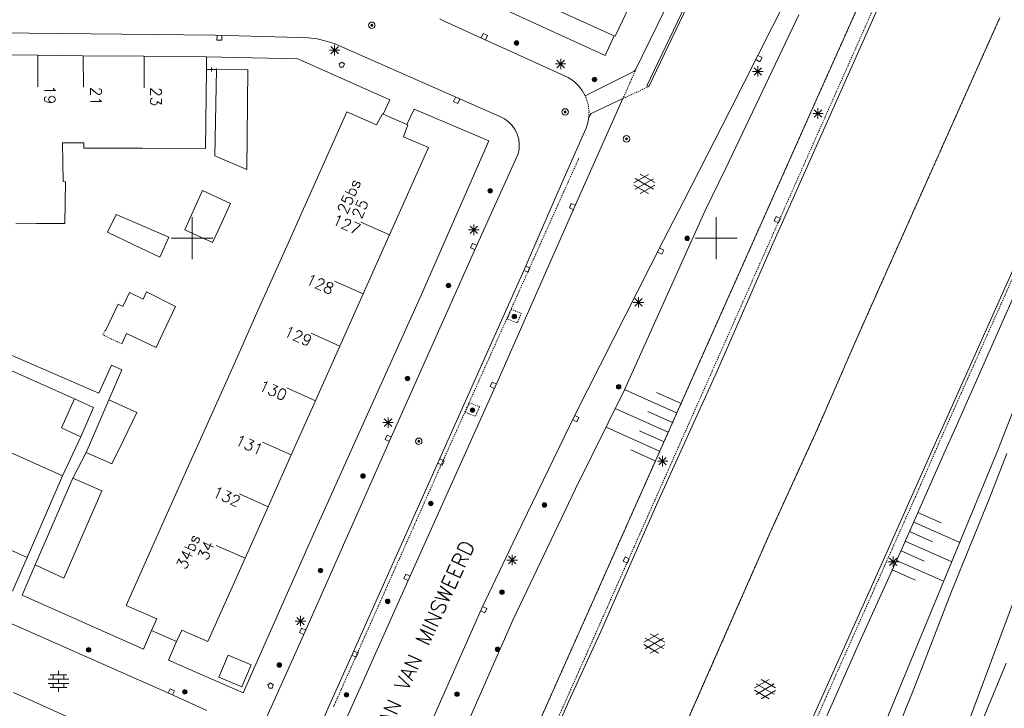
# Model space of a CAD drawing. Header units: millimetres. Extents: x 135944 to 142000, y 454200 to 456692.
# Tile 189 of 220: x 138234 to 138327, y 454705 to 454771. Entities that reach past the tile are written whole.
import ezdxf
from ezdxf.enums import TextEntityAlignment as Align

# ---------------------------------------------------------------- set-up
doc = ezdxf.new("R2010")
doc.units = ezdxf.units.MM
for name, pattern in [('TotaalGBKN2013X$0$DASHDOT', [1, 0.5, -0.25, 0, -0.25]), ('TotaalGBKN2013X$0$DIVIDE', [1.25, 0.5, -0.25, 0, -0.25, 0, -0.25]), ('TotaalGBKN2013X$0$DOT', [0.25, 0, -0.25]), ('TotaalGBKN2013X$0$HIDDEN', [0.375, 0.25, -0.125])]:
    doc.linetypes.add(name, pattern=pattern)
doc.layers.get('0').update_dxf_attribs({"color": 251})
doc.layers.add('TotaalGBKN2013X$0$GBKN binnenstad 2009$0$SEMANT_ SYMB_', color=251, linetype='Continuous')
doc.styles.add('TotaalGBKN2013X$0$TXT', font='txt.shx')

# ---------------------------------------------------------------- blocks, each defined once
blk = doc.blocks.new('TotaalGBKN2013X$0$A$C7E336BC7')
at = {"linetype": 'Continuous', "lineweight": 0}
for p, q in [((138316962, 454813616), (138293375, 454764532)), ((138317143, 454813532), (138293556, 454764447)), ((138326588, 454797116), (138305255, 454749157)), ((138324631, 454796951), (138309661, 454763431)), ((138301295, 454762146), (138311221, 454781749)), ((138344517, 454781059), (138322762, 454731762)), ((138326864, 454729776), (138346360, 454780185)), ((138290370, 454769241), (138295281, 454779753)), ((138289408, 454767405), (138280083, 454771683)), ((138295207, 454771938), (138292920, 454767330)), ((138274061, 454770692), (138273632, 454770893)), ((138285062, 454771625), (138290272, 454769285)), ((138307888, 454771293), (138300908, 454756653)), ((138313617, 454740929), (138327055, 454771026)), ((138285861, 454765313), (138274061, 454770692)), ((138229387, 454769592), (138252183, 454769334)), ((138252183, 454769334), (138260199, 454769139)), ((138260199, 454769139), (138261077, 454769101)), ((138261077, 454769101), (138261948, 454768983)), ((138261948, 454768983), (138262805, 454768787)), ((138290272, 454769285), (138289408, 454767405)), ((138290272, 454769285), (138290370, 454769241)), ((138262805, 454768787), (138263640, 454768514)), ((138263104, 454767917), (138264104, 454767917)), ((138263250, 454767563), (138263958, 454768271)), ((138263958, 454767563), (138263250, 454768271)), ((138263604, 454767417), (138263604, 454768417)), ((138263640, 454768514), (138264079, 454768335)), ((138264079, 454768335), (138279374, 454761584)), ((138230815, 454767477), (138235294, 454767433)), ((138235294, 454767433), (138235309, 454764434)), ((138235294, 454767433), (138239633, 454767391)), ((138239633, 454767391), (138239648, 454764392)), ((138239633, 454767391), (138245436, 454767334)), ((138245436, 454767334), (138245451, 454764335)), ((138245436, 454767334), (138251387, 454767266)), ((138251387, 454767266), (138251375, 454766083)), ((138260103, 454767095), (138251387, 454767266)), ((138268868, 454763194), (138260103, 454767095)), ((138284807, 454766245), (138285515, 454766953)), ((138285515, 454766245), (138284807, 454766953)), ((138285161, 454766099), (138285161, 454767099)), ((138292920, 454767330), (138292344, 454766102)), ((138251375, 454766083), (138251301, 454758540)), ((138251374, 454765987), (138251376, 454766179)), ((138251375, 454766083), (138252336, 454766076)), ((138251854, 454765888), (138251856, 454766271)), ((138252336, 454766076), (138252165, 454757845)), ((138252335, 454765980), (138252337, 454766172)), ((138255325, 454766054), (138252336, 454766076)), ((138255233, 454756528), (138255325, 454766054)), ((138284661, 454766599), (138285661, 454766599)), ((138292129, 454765875), (138292311, 454766054)), ((138292311, 454766054), (138292344, 454766102)), ((138303617, 454765538), (138304325, 454766246)), ((138304325, 454765538), (138303617, 454766246)), ((138303971, 454765392), (138303971, 454766392)), ((138286036, 454765211), (138285861, 454765313)), ((138286486, 454764884), (138286036, 454765211)), ((138287497, 454763571), (138292129, 454765875)), ((138303471, 454765892), (138304471, 454765892)), ((138286885, 454764497), (138286486, 454764884)), ((138287224, 454764056), (138286885, 454764497)), ((138293375, 454764532), (138293556, 454764447)), ((138335993, 454764212), (138321713, 454732241)), ((138268244, 454761825), (138268868, 454763194)), ((138309661, 454763431), (138282201, 454701831)), ((138286451, 454752891), (138291100, 454763300)), ((138287497, 454763571), (138287224, 454764056)), ((138291100, 454763300), (138288080, 454761890)), ((138270479, 454760832), (138271174, 454762297)), ((138271174, 454762297), (138278313, 454759274)), ((138309701, 454761382), (138309701, 454762382)), ((138264771, 454762039), (138261162, 454754012)), ((138264771, 454762039), (138267603, 454760787)), ((138267603, 454760787), (138268174, 454761856)), ((138268174, 454761856), (138268244, 454761825)), ((138268244, 454761825), (138270479, 454760832)), ((138279374, 454761584), (138279808, 454761366)), ((138279808, 454761366), (138280199, 454761079)), ((138287760, 454760995), (138287851, 454761541)), ((138288080, 454761890), (138287851, 454761541)), ((138296878, 454753487), (138301295, 454762146)), ((138309201, 454761882), (138310201, 454761882)), ((138309347, 454761528), (138310055, 454762236)), ((138310055, 454761528), (138309347, 454762236)), ((138270156, 454759660), (138270586, 454760784)), ((138270586, 454760784), (138270479, 454760832)), ((138280199, 454761079), (138280539, 454760732)), ((138280539, 454760732), (138280817, 454760334)), ((138287441, 454760141), (138287590, 454760467)), ((138287590, 454760467), (138287760, 454760995)), ((138272564, 454758626), (138270156, 454759660)), ((138280817, 454760334), (138281026, 454759896)), ((138281026, 454759896), (138281161, 454759430)), ((138281161, 454759430), (138281217, 454758948)), ((138284901, 454754391), (138287441, 454760141)), ((138237700, 454755383), (138237661, 454759088)), ((138237661, 454759088), (138239670, 454759072)), ((138239677, 454758575), (138239670, 454759072)), ((138245279, 454758558), (138239677, 454758575)), ((138245279, 454758558), (138251301, 454758540)), ((138272564, 454758626), (138268842, 454750301)), ((138278313, 454759274), (138271881, 454744626)), ((138281217, 454758948), (138281193, 454758463)), ((138252165, 454757845), (138255233, 454756528)), ((138281102, 454758027), (138277362, 454749745)), ((138281193, 454758463), (138281102, 454758027)), ((138300908, 454756653), (138298929, 454752616)), ((138292139, 454755268), (138293541, 454756077)), ((138294009, 454754666), (138292277, 454755668)), ((138294139, 454755285), (138292753, 454756086)), ((138237931, 454755373), (138237700, 454755383)), ((138237881, 454751401), (138237931, 454755373)), ((138293540, 454754245), (138292139, 454755054)), ((138292276, 454754655), (138294009, 454755654)), ((138292753, 454754236), (138294139, 454755036)), ((138251001, 454754540), (138249801, 454751882)), ((138253671, 454753313), (138251001, 454754540)), ((138261162, 454754012), (138258527, 454748080)), ((138281638, 454746924), (138284901, 454754391)), ((138252482, 454750714), (138253671, 454753313)), ((138286451, 454752891), (138279211, 454736461)), ((138294975, 454749794), (138296878, 454753487)), ((138241951, 454750552), (138242771, 454752260)), ((138242771, 454752260), (138245218, 454751207)), ((138250000, 454750000), (138250000, 454752000)), ((138298929, 454752616), (138291262, 454735529)), ((138300000, 454750000), (138300000, 454752000)), ((138235172, 454751385), (138233209, 454751373)), ((138235172, 454751385), (138237881, 454751401)), ((138245218, 454751207), (138247784, 454750103)), ((138249801, 454751882), (138249305, 454750785)), ((138268842, 454750301), (138266104, 454751527)), ((138276532, 454750432), (138277240, 454751140)), ((138277240, 454750432), (138276532, 454751140)), ((138276886, 454750286), (138276886, 454751286)), ((138244463, 454749361), (138241951, 454750552)), ((138247784, 454750103), (138246946, 454748183)), ((138249305, 454750785), (138251957, 454749566)), ((138251957, 454749566), (138252482, 454750714)), ((138268842, 454750301), (138266329, 454744681)), ((138276386, 454750786), (138277386, 454750786)), ((138246946, 454748183), (138244463, 454749361)), ((138248000, 454750000), (138250000, 454750000)), ((138250000, 454750000), (138252000, 454750000)), ((138250000, 454748000), (138250000, 454750000)), ((138277362, 454749745), (138269164, 454731359)), ((138286502, 454733101), (138294975, 454749794)), ((138298000, 454750000), (138300000, 454750000)), ((138300000, 454750000), (138302000, 454750000)), ((138300000, 454748000), (138300000, 454750000)), ((138305255, 454749157), (138300069, 454737243)), ((138258527, 454748080), (138256319, 454743146)), ((138265437, 454710631), (138281638, 454746924)), ((138215829, 454746181), (138241128, 454735215)), ((138266329, 454744681), (138263591, 454745907)), ((138243418, 454743489), (138244039, 454744800)), ((138244039, 454744800), (138245331, 454744188)), ((138245331, 454744188), (138245653, 454744869)), ((138245653, 454744869), (138248426, 454743483)), ((138266329, 454744681), (138264101, 454739697)), ((138271881, 454744626), (138266153, 454731927)), ((138241746, 454741172), (138242948, 454743711)), ((138242948, 454743711), (138243418, 454743489)), ((138248426, 454743483), (138247250, 454740999)), ((138292091, 454743872), (138293091, 454743872)), ((138292237, 454743518), (138292945, 454744226)), ((138292945, 454743518), (138292237, 454744226)), ((138292591, 454743372), (138292591, 454744372)), ((138256319, 454743146), (138254007, 454737977)), ((138241691, 454741198), (138241746, 454741172)), ((138243762, 454740916), (138243297, 454739916)), ((138246577, 454739577), (138243762, 454740916)), ((138247250, 454740999), (138246577, 454739577)), ((138264101, 454739697), (138261363, 454740923)), ((138309640, 454731757), (138313617, 454740929)), ((138264101, 454739697), (138261772, 454734488)), ((138241128, 454735215), (138242317, 454737873)), ((138242317, 454737873), (138243299, 454737423)), ((138254007, 454737977), (138251691, 454732800)), ((138232252, 454737607), (138238787, 454734657)), ((138243299, 454737423), (138242058, 454734575)), ((138300069, 454737243), (138294413, 454724841)), ((138279211, 454736461), (138271000, 454718202)), ((138261772, 454734488), (138259034, 454735714)), ((138291262, 454735529), (138286580, 454726097)), ((138296221, 454733328), (138291302, 454735533)), ((138296641, 454734236), (138294304, 454735283)), ((138238787, 454734657), (138237558, 454731914)), ((138240595, 454733854), (138238787, 454734657)), ((138242058, 454734575), (138240915, 454731913)), ((138242058, 454734575), (138244722, 454733368)), ((138261772, 454734488), (138259463, 454729323)), ((138239403, 454731040), (138240595, 454733854)), ((138244722, 454733368), (138243456, 454730739)), ((138295418, 454731496), (138290373, 454733757)), ((138295834, 454732406), (138293486, 454733458)), ((138251691, 454732800), (138249520, 454727946)), ((138268194, 454732401), (138269194, 454732401)), ((138268340, 454732047), (138269048, 454732755)), ((138269048, 454732047), (138268340, 454732755)), ((138268694, 454731901), (138268694, 454732901)), ((138280992, 454721695), (138286502, 454733101)), ((138321713, 454732241), (138320885, 454730415)), ((138237558, 454731914), (138239403, 454731040)), ((138240915, 454731913), (138239902, 454729553)), ((138269164, 454731359), (138260766, 454712420)), ((138266153, 454731927), (138261461, 454721468)), ((138294598, 454729673), (138289492, 454731959)), ((138295021, 454730578), (138292669, 454731633)), ((138305148, 454721925), (138309640, 454731757)), ((138322762, 454731762), (138321819, 454729703)), ((138239403, 454731040), (138237660, 454727338)), ((138243456, 454730739), (138242359, 454728463)), ((138259463, 454729323), (138256725, 454730549)), ((138320885, 454730415), (138316050, 454719542)), ((138232332, 454729717), (138237660, 454727338)), ((138238626, 454727105), (138239902, 454729553)), ((138242359, 454728463), (138239902, 454729553)), ((138294188, 454728760), (138291851, 454729807)), ((138313799, 454698204), (138326864, 454729776)), ((138321819, 454729703), (138317734, 454720430)), ((138326054, 454725186), (138327701, 454729462)), ((138259463, 454729323), (138257253, 454724381)), ((138294381, 454728732), (138295381, 454728732)), ((138294527, 454728378), (138295235, 454729086)), ((138295235, 454728378), (138294527, 454729086)), ((138294881, 454728232), (138294881, 454729232)), ((138249520, 454727946), (138247352, 454723097)), ((138234279, 454719560), (138237660, 454727338)), ((138238626, 454727105), (138235038, 454718835)), ((138238626, 454727105), (138241388, 454725906)), ((138241388, 454725906), (138237787, 454717587)), ((138286580, 454726097), (138280599, 454713575)), ((138257253, 454724381), (138254515, 454725607)), ((138294413, 454724841), (138289004, 454712483)), ((138322446, 454716287), (138326054, 454725186)), ((138257253, 454724381), (138255056, 454719467)), ((138319236, 454723839), (138321446, 454722860)), ((138247352, 454723097), (138243717, 454714972)), ((138318833, 454722924), (138323230, 454720976)), ((138298671, 454707199), (138305148, 454721925)), ((138318430, 454722010), (138320636, 454721032)), ((138261461, 454721468), (138254876, 454706636)), ((138277614, 454714644), (138280992, 454721695)), ((138318027, 454721094), (138322419, 454719148)), ((138232661, 454720278), (138234279, 454719560)), ((138255056, 454719467), (138252318, 454720693)), ((138317734, 454720430), (138313655, 454711474)), ((138317623, 454720179), (138319825, 454719203)), ((138232879, 454716339), (138234279, 454719560)), ((138255056, 454719467), (138251503, 454711520)), ((138280031, 454719302), (138281031, 454719302)), ((138280177, 454718948), (138280885, 454719656)), ((138280885, 454718948), (138280177, 454719656)), ((138280531, 454718802), (138280531, 454719802)), ((138316050, 454719542), (138307727, 454700958)), ((138316372, 454719141), (138317372, 454719141)), ((138316518, 454718787), (138317226, 454719495)), ((138317226, 454718787), (138316518, 454719495)), ((138316872, 454718641), (138316872, 454719641)), ((138317205, 454719270), (138321609, 454717319)), ((138233788, 454715937), (138235038, 454718835)), ((138237787, 454717587), (138235038, 454718835)), ((138271000, 454718202), (138264701, 454704139)), ((138316792, 454718360), (138319015, 454717375)), ((138328729, 454716375), (138308761, 454662964)), ((138318964, 454707324), (138322446, 454716287)), ((138245360, 454710812), (138233788, 454715937)), ((138243717, 454714972), (138246632, 454713703)), ((138271614, 454701086), (138277614, 454714644)), ((138247924, 454706532), (138232240, 454713464)), ((138246632, 454713703), (138246131, 454712591)), ((138259853, 454713482), (138260853, 454713482)), ((138259999, 454713128), (138260707, 454713836)), ((138260707, 454713128), (138259999, 454713836)), ((138260353, 454712982), (138260353, 454713982)), ((138280599, 454713575), (138270071, 454689666)), ((138246131, 454712591), (138245360, 454710812)), ((138248534, 454711521), (138246131, 454712591)), ((138249031, 454712624), (138248534, 454711521)), ((138251503, 454711520), (138249031, 454712624)), ((138289004, 454712483), (138285912, 454705767)), ((138260766, 454712420), (138255979, 454701819)), ((138293098, 454711461), (138294500, 454712270)), ((138293235, 454710848), (138294968, 454711847)), ((138294968, 454710859), (138293236, 454711861)), ((138295098, 454711478), (138293712, 454712279)), ((138247748, 454709757), (138248534, 454711521)), ((138263312, 454705907), (138265437, 454710631)), ((138294499, 454710438), (138293098, 454711247)), ((138293712, 454710429), (138295098, 454711229)), ((138313655, 454711474), (138306720, 454695796)), ((138254876, 454706636), (138247748, 454709757)), ((138252566, 454708136), (138253454, 454710243)), ((138253454, 454710243), (138255648, 454709318)), ((138237266, 454708342), (138237266, 454708742)), ((138255648, 454709318), (138254760, 454707211)), ((138321555, 454694682), (138327638, 454709477)), ((138236286, 454707942), (138238246, 454707942)), ((138236466, 454708342), (138238066, 454708342)), ((138236766, 454707942), (138236766, 454708342)), ((138237266, 454707542), (138237266, 454707942)), ((138237766, 454707942), (138237766, 454708342)), ((138254760, 454707211), (138252566, 454708136)), ((138303658, 454707103), (138305060, 454707912)), ((138305658, 454707120), (138304272, 454707921)), ((138236286, 454707542), (138238246, 454707542)), ((138236466, 454707142), (138238066, 454707142)), ((138236766, 454707142), (138236766, 454707542)), ((138237266, 454706742), (138237266, 454707142)), ((138237766, 454707142), (138237766, 454707542)), ((138292881, 454694200), (138298671, 454707199)), ((138305059, 454706080), (138303658, 454706889)), ((138303795, 454706490), (138305528, 454707489)), ((138305528, 454706501), (138303796, 454707503)), ((138304272, 454706071), (138305658, 454706871)), ((138315025, 454697613), (138318964, 454707324)), ((138232970, 454706658), (138245509, 454701069)), ((138247924, 454706532), (138251400, 454704946)), ((138263312, 454705907), (138262087, 454703183)), ((138285912, 454705767), (138281967, 454696729))]:
    blk.add_line(p, q, dxfattribs=at)
at = {"linetype": 'TotaalGBKN2013X$0$DASHDOT', "lineweight": 0}
for p, q in [((138305892, 454751449), (138325801, 454796201)), ((138309661, 454763431), (138324631, 454796951)), ((138321330, 454730662), (138343954, 454781292)), ((138313617, 454740929), (138327055, 454771026)), ((138284924, 454707939), (138309661, 454763431)), ((138273649, 454728117), (138286923, 454757680)), ((138281401, 454696331), (138305892, 454751449)), ((138309640, 454731757), (138313617, 454740929)), ((138305148, 454721925), (138309640, 454731757)), ((138318982, 454725299), (138321330, 454730662)), ((138263503, 454705329), (138273649, 454728117)), ((138311538, 454708631), (138318982, 454725299)), ((138298671, 454707199), (138305148, 454721925)), ((138282201, 454701831), (138284924, 454707939)), ((138308070, 454700786), (138311538, 454708631)), ((138292881, 454694200), (138298671, 454707199))]:
    blk.add_line(p, q, dxfattribs=at)
at = {"linetype": 'TotaalGBKN2013X$0$DOT', "lineweight": 0}
for p, q in [((138251375, 454766083), (138252336, 454766076)), ((138280065, 454742283), (138280445, 454743193)), ((138280445, 454743193), (138281405, 454742823)), ((138281405, 454742823), (138281025, 454741913)), ((138281025, 454741913), (138280065, 454742283)), ((138276078, 454733378), (138276458, 454734288)), ((138276458, 454734288), (138277418, 454733918)), ((138277038, 454733008), (138276078, 454733378)), ((138277418, 454733918), (138277038, 454733008))]:
    blk.add_line(p, q, dxfattribs=at)
at = {"linetype": 'TotaalGBKN2013X$0$HIDDEN', "lineweight": 0}
for p, q in [((138292344, 454766102), (138291100, 454763300)), ((138291100, 454763300), (138293556, 454764447)), ((138287656, 454763184), (138287497, 454763571)), ((138287800, 454762648), (138287656, 454763184)), ((138287865, 454762096), (138287800, 454762648)), ((138287851, 454761541), (138287865, 454762096))]:
    blk.add_line(p, q, dxfattribs=at)
at = {"linetype": 'TotaalGBKN2013X$0$DIVIDE', "lineweight": 0}
for p, q in [((138241489, 454740772), (138241691, 454741198)), ((138243297, 454739916), (138241489, 454740772))]:
    blk.add_line(p, q, dxfattribs=at)
at = {"linetype": 'Continuous', "lineweight": 0}
for points in [[(138252386, 454769328), (138252379, 454768878), (138252829, 454768870), (138252836, 454769320)], [(138278002, 454768896), (138278189, 454769305), (138277779, 454769492), (138277593, 454769083)], [(138303760, 454767013), (138304162, 454766810), (138304365, 454767211), (138303964, 454767415)], [(138264138, 454766289), (138264431, 454766289), (138264534, 454766607), (138264284, 454766789), (138264034, 454766607), (138264138, 454766289)], [(138275122, 454763420), (138274941, 454763008), (138275352, 454762826), (138275534, 454763238)], [(138286589, 454753111), (138286178, 454753294), (138285994, 454752883), (138286405, 454752700)], [(138306117, 454751856), (138305707, 454752043), (138305520, 454751633), (138305930, 454751446), (138306117, 454751856)], [(138277162, 454749312), (138276751, 454749495), (138276567, 454749084), (138276978, 454748901)], [(138294398, 454748653), (138294801, 454748452), (138295002, 454748855), (138294599, 454749056)], [(138281638, 454746923), (138282049, 454746740), (138282232, 454747151), (138281821, 454747334)], [(138279035, 454736070), (138278624, 454736253), (138278440, 454735842), (138278851, 454735659)], [(138286302, 454732693), (138286705, 454732492), (138286906, 454732895), (138286503, 454733096)], [(138269013, 454731026), (138268602, 454731209), (138268418, 454730798), (138268829, 454730615)], [(138273444, 454728542), (138273855, 454728359), (138274038, 454728770), (138273627, 454728953)], [(138291707, 454719421), (138291297, 454719607), (138291112, 454719197), (138291522, 454719011), (138291707, 454719421)], [(138270808, 454717768), (138270397, 454717951), (138270213, 454717540), (138270624, 454717357)], [(138277526, 454714446), (138277937, 454714263), (138278121, 454714674), (138277710, 454714857)], [(138260858, 454712626), (138260447, 454712809), (138260263, 454712398), (138260674, 454712215)], [(138265256, 454710217), (138265667, 454710034), (138265850, 454710445), (138265439, 454710628)], [(138248129, 454706438), (138248318, 454706846), (138247910, 454707036), (138247721, 454706627)], [(138257350, 454707087), (138257643, 454707087), (138257746, 454707405), (138257496, 454707587), (138257246, 454707405), (138257350, 454707087)]]:
    blk.add_lwpolyline(points, dxfattribs=at)
for centre, radius in [((138267139, 454770286), 310), ((138267139, 454770286), 95), ((138267139, 454770286), 35), ((138267139, 454770286), 22.4), ((138280955, 454768603), 215), ((138280955, 454768603), 155), ((138280955, 454768603), 95), ((138280955, 454768603), 35), ((138288392, 454765120), 215), ((138288392, 454765120), 155), ((138288392, 454765120), 95), ((138288392, 454765120), 35), ((138285585, 454762023), 310), ((138285585, 454762023), 95), ((138285585, 454762023), 35), ((138285585, 454762023), 22.4), ((138291447, 454759466), 310), ((138291447, 454759466), 95), ((138291447, 454759466), 35), ((138291447, 454759466), 22.4), ((138278442, 454754512), 215), ((138278442, 454754512), 155), ((138278442, 454754512), 95), ((138278442, 454754512), 35), ((138297232, 454749970), 215), ((138297232, 454749970), 155), ((138297232, 454749970), 95), ((138297232, 454749970), 35), ((138274460, 454745481), 215), ((138274460, 454745481), 155), ((138274460, 454745481), 95), ((138274460, 454745481), 35), ((138280742, 454742516), 215), ((138280742, 454742516), 155), ((138280742, 454742516), 95), ((138280742, 454742516), 35), ((138270549, 454736615), 215), ((138270549, 454736615), 155), ((138270549, 454736615), 95), ((138270549, 454736615), 35), ((138290698, 454735815), 215), ((138290698, 454735815), 155), ((138290698, 454735815), 95), ((138290698, 454735815), 35), ((138276754, 454733587), 215), ((138276754, 454733587), 155), ((138276754, 454733587), 95), ((138276754, 454733587), 35), ((138271623, 454730621), 310), ((138271623, 454730621), 95), ((138271623, 454730621), 35), ((138271623, 454730621), 22.4), ((138266314, 454727317), 215), ((138266314, 454727317), 155), ((138266314, 454727317), 95), ((138266314, 454727317), 35), ((138272779, 454724689), 215), ((138272779, 454724689), 155), ((138272779, 454724689), 95), ((138272779, 454724689), 35), ((138283613, 454724544), 215), ((138283613, 454724544), 155), ((138283613, 454724544), 95), ((138283613, 454724544), 35), ((138262262, 454718312), 215), ((138262262, 454718312), 155), ((138262262, 454718312), 95), ((138262262, 454718312), 35), ((138279566, 454716236), 215), ((138279566, 454716236), 155), ((138279566, 454716236), 95), ((138279566, 454716236), 35), ((138268658, 454715372), 215), ((138268658, 454715372), 155), ((138268658, 454715372), 95), ((138268658, 454715372), 35), ((138240143, 454710736), 215), ((138240143, 454710736), 155), ((138240143, 454710736), 95), ((138240143, 454710736), 35), ((138279144, 454710795), 215), ((138279144, 454710795), 155), ((138279144, 454710795), 95), ((138279144, 454710795), 35), ((138258328, 454709298), 215), ((138258328, 454709298), 155), ((138258328, 454709298), 95), ((138258328, 454709298), 35), ((138249311, 454706733), 215), ((138249311, 454706733), 155), ((138249311, 454706733), 95), ((138249311, 454706733), 35), ((138264728, 454706455), 215), ((138264728, 454706455), 155), ((138264728, 454706455), 95), ((138264728, 454706455), 35), ((138275278, 454706505), 215), ((138275278, 454706505), 155), ((138275278, 454706505), 95), ((138275278, 454706505), 35)]:
    blk.add_circle(centre, radius, dxfattribs=at)
at = {"linetype": 'Continuous', "lineweight": 0, "style": 'TotaalGBKN2013X$0$TXT'}
for s, rotation, p in [('19', 270.2629, (138236446, 454764560)), ('21', 270.2629, (138240842, 454764423)), ('23', 270.2629, (138246557, 454764389)), ('34bs', 65.9985, (138248942, 454718536)), ('34', 65.9985, (138250965, 454719390))]:
    blk.add_text(s, height=1054, rotation=rotation, dxfattribs=at).set_placement(p, align=Align.MIDDLE_LEFT)
for s, rotation, p in [('25bs', 66.3179, (138265663, 454755545)), ('25', 66.3179, (138266388, 454753616)), ('127', 336.082, (138265983, 454750744)), ('128', 336.082, (138263451, 454745064)), ('129', 336.082, (138261350, 454740105)), ('130', 336.082, (138258970, 454734930)), ('131', 336.082, (138256706, 454729730)), ('132', 336.082, (138254545, 454724800))]:
    blk.add_text(s, height=1054, rotation=rotation, dxfattribs=at).set_placement(p, align=Align.MIDDLE_RIGHT)
blk.add_text('LAAN VAN MINSWEERD', height=1400, rotation=65.12801, dxfattribs=at).set_placement((138268117, 454701534))

msp = doc.modelspace()

# ---------------------------------------------------------------- block references
at = {"layer": 'TotaalGBKN2013X$0$GBKN binnenstad 2009$0$SEMANT_ SYMB_', "xscale": 0.0009999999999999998, "yscale": 0.0009999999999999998, "zscale": 0.0009999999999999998}
msp.add_blockref('TotaalGBKN2013X$0$A$C7E336BC7', (0, 0), dxfattribs=at)

doc.saveas('drawing.dxf')
